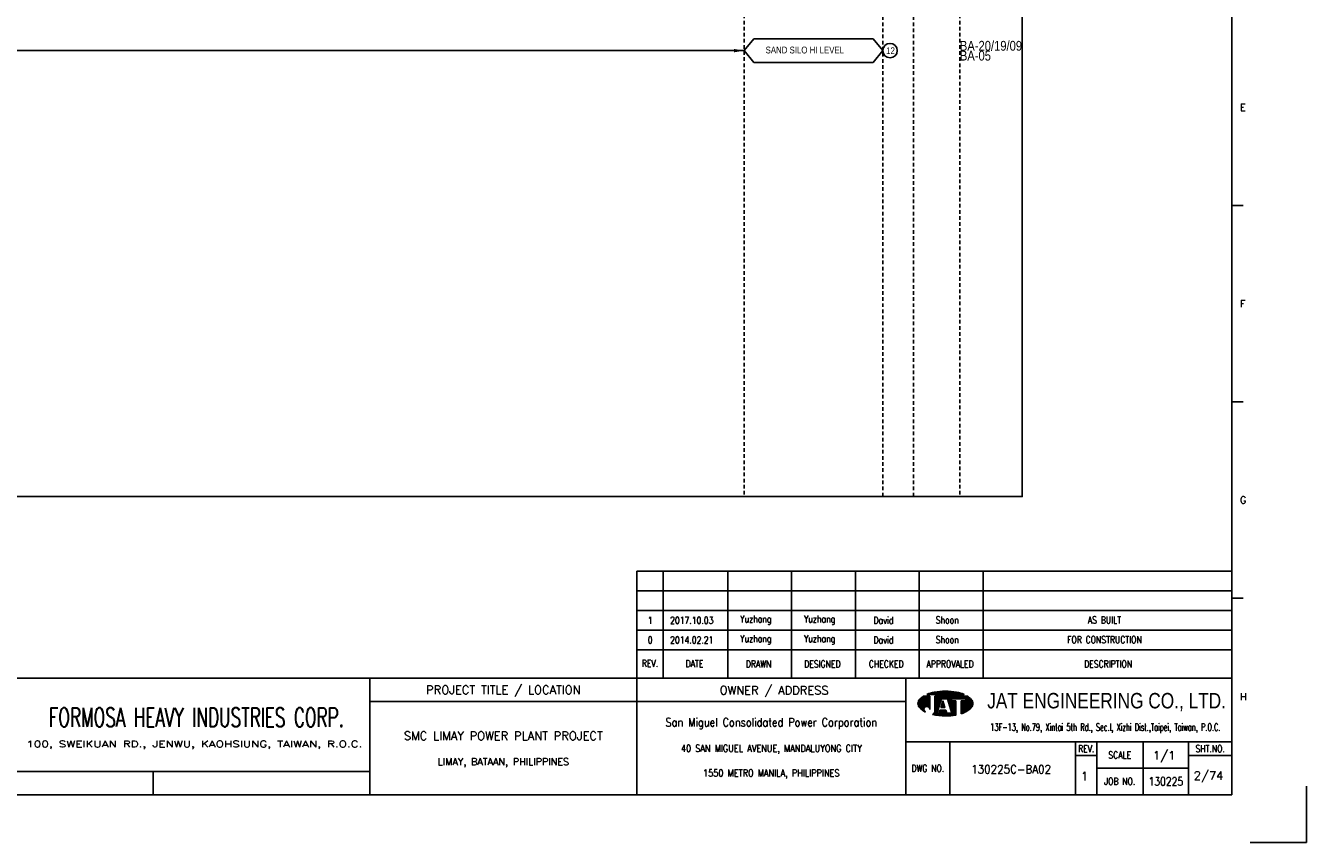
# Model space of a CAD drawing. Extents: x 2375 to 3341, y -39 to 644.
# Tile 2 of 3: x 2817 to 3341, y -39 to 296. Entities that reach past the tile are written whole.
import ezdxf
from ezdxf.enums import TextEntityAlignment as Align

# ---------------------------------------------------------------- set-up
doc = ezdxf.new("R2010")
doc.units = 0
doc.header["$MEASUREMENT"] = 0
doc.linetypes.add('HIDDEN', pattern=[4, 1.5, -1, 1.5])
doc.layers.get('0').update_dxf_attribs({"linetype": 'CONTINUOUS'})
doc.layers.get('DEFPOINTS').update_dxf_attribs({"linetype": 'CONTINUOUS'})
for name, color, linetype in [('B_DIM', 7, 'CONTINUOUS'), ('CON', 4, 'CONTINUOUS'), ('HID', 2, 'HIDDEN'), ('T', 2, 'CONTINUOUS'), ('TEXT', 7, 'CONTINUOUS'), ('圖框CON', 4, 'CONTINUOUS'), ('框線', 6, 'CONTINUOUS')]:
    doc.layers.add(name, color=color, linetype=linetype)
doc.styles.add('AEH', font='simplex', dxfattribs={"width": 0.8, "bigfont": 'ae'})
doc.styles.add('DAYUKP', font='complex', dxfattribs={"bigfont": 'DAYUKP.SHX'})
doc.styles.add('E2', font='simplex.shx', dxfattribs={"height": 2})
doc.styles.add('E3', font='simplex.shx', dxfattribs={"height": 3})
doc.styles.add('ROMANS', font='romans', dxfattribs={"width": 0.8})
doc.styles.add('style3', font='ARIALN.TTF')
doc.styles.add('WMF-Arial0', font='arial.ttf')

# ---------------------------------------------------------------- blocks, each defined once
blk = doc.blocks.new('LEADER')
at = {"layer": 'CON'}
blk.add_solid([(0.85, -0.57), (0.85, -1.57), (3.85, -1.07)], dxfattribs=at)
blk = doc.blocks.new('1880-TITLE_BLK')
at = {"layer": 'TEXT', "color": 2, "linetype": 'Continuous', "style": 'E3'}
for tag, p in [('SCALE', (790.95, 31.17)), ('DWG_NO', (736.41, 26.44)), ('REV', (762.59, 23.97)), ('SHT_NO', (806.74, 23.97))]:
    blk.add_attdef(tag, text='', height=3, dxfattribs=at).set_placement(p, align=Align.MIDDLE)
at = {"layer": 'TEXT', "linetype": 'Continuous', "style": 'E2', "width": 0.6}
for tag, p in [('REV_DATE', (418.65, 19.76)), ('APPR_DATE', (492.93, 19.76))]:
    blk.add_attdef(tag, text='', height=2, dxfattribs=at).set_placement(p, align=Align.MIDDLE_LEFT)
blk = doc.blocks.new('1')
at = {"layer": 'B_DIM'}
for p, q in [((2181.53, 118.11), (1938.08, 118.11)), ((1938.08, 74.29), (1938.08, 118.11)), ((1948.92, 74.29), (1948.92, 118.11)), ((1975.28, 74.29), (1975.28, 118.11)), ((2001.39, 74.29), (2001.39, 118.11)), ((2027.5, 74.29), (2027.5, 118.11)), ((2053.62, 74.29), (2053.62, 118.11)), ((2079.73, 74.29), (2079.73, 118.11)), ((2181.53, 110.07), (1938.08, 110.07)), ((1938.08, 77.93), (1938.08, 104.33)), ((2181.53, 102.03), (1938.08, 102.03)), ((2181.53, 93.99), (1938.08, 93.99)), ((2181.53, 85.95), (1938.08, 85.95))]:
    blk.add_line(p, q, dxfattribs=at)
at = {"layer": 'DEFPOINTS'}
blk.add_lwpolyline([(2189, 7.08), (2211.97, 7.08), (2211.97, 30.05)], dxfattribs=at)
at = {"layer": 'T', "color": 0, "lineweight": -3}
for p, q in [((2057.61, 67.67), (2058.11, 68.18)), ((2057.83, 67.67), (2058.43, 68.27)), ((2058.05, 67.67), (2058.73, 68.35)), ((2058.27, 67.67), (2059.03, 68.43)), ((2058.49, 67.67), (2059.32, 68.49)), ((2058.72, 67.67), (2059.6, 68.55)), ((2058.94, 67.67), (2059.87, 68.6)), ((2059.16, 67.67), (2060.14, 68.65)), ((2059.38, 67.67), (2060.41, 68.7)), ((2059.6, 67.67), (2060.67, 68.74)), ((2059.82, 67.67), (2060.93, 68.77)), ((2060.05, 67.67), (2061.18, 68.81)), ((2060.27, 67.67), (2061.44, 68.84)), ((2060.49, 67.67), (2061.69, 68.87)), ((2060.71, 67.67), (2061.93, 68.89)), ((2060.93, 67.67), (2062.18, 68.91)), ((2061.15, 67.67), (2062.42, 68.93)), ((2061.38, 67.67), (2062.66, 68.95)), ((2061.6, 67.67), (2062.89, 68.97)), ((2061.82, 67.67), (2063.13, 68.98)), ((2062.04, 67.67), (2063.36, 68.99)), ((2062.26, 67.67), (2063.59, 69)), ((2062.48, 67.67), (2063.82, 69)), ((2062.71, 67.67), (2064.04, 69.01)), ((2062.93, 67.67), (2064.27, 69.01)), ((2063.15, 67.67), (2064.49, 69.01)), ((2063.37, 67.67), (2064.71, 69.01)), ((2063.59, 67.67), (2064.92, 69)), ((2063.81, 67.67), (2065.14, 69)), ((2064.04, 67.67), (2065.35, 68.99)), ((2064.26, 67.67), (2065.56, 68.98)), ((2064.48, 67.67), (2065.78, 68.97)), ((2064.7, 67.67), (2065.98, 68.95)), ((2064.92, 67.67), (2066.19, 68.94)), ((2065.14, 67.67), (2066.4, 68.92)), ((2065.37, 67.67), (2066.6, 68.9)), ((2065.59, 67.67), (2066.8, 68.88)), ((2065.81, 67.67), (2067, 68.86)), ((2066.03, 67.67), (2067.2, 68.84)), ((2066.25, 67.67), (2067.4, 68.82)), ((2066.47, 67.67), (2067.6, 68.79)), ((2066.7, 67.67), (2067.79, 68.77)), ((2066.92, 67.67), (2067.98, 68.74)), ((2067.14, 67.67), (2068.18, 68.71)), ((2067.36, 67.67), (2068.37, 68.68)), ((2067.58, 67.67), (2068.56, 68.64)), ((2067.81, 67.67), (2068.75, 68.61)), ((2068.03, 67.67), (2068.93, 68.58)), ((2068.25, 67.67), (2069.12, 68.54)), ((2068.47, 67.67), (2069.3, 68.5)), ((2068.69, 67.67), (2069.48, 68.46)), ((2068.91, 67.67), (2069.66, 68.42)), ((2069.14, 67.67), (2069.84, 68.37)), ((2069.36, 67.67), (2070.01, 68.33)), ((2069.58, 67.67), (2070.19, 68.28)), ((2069.8, 67.67), (2070.36, 68.23)), ((2070.02, 67.67), (2070.53, 68.18)), ((2070.24, 67.67), (2070.7, 68.13)), ((2053.09, 63.82), (2056.14, 66.87)), ((2053.09, 64.04), (2055.92, 66.87)), ((2053.11, 63.62), (2056.36, 66.87)), ((2053.12, 64.29), (2055.7, 66.87)), ((2053.14, 63.43), (2056.58, 66.87)), ((2053.18, 63.25), (2056.8, 66.87)), ((2053.18, 64.57), (2055.47, 66.87)), ((2053.24, 63.08), (2057.03, 66.87)), ((2053.29, 64.91), (2055.25, 66.87)), ((2053.3, 62.92), (2057.25, 66.87)), ((2053.37, 62.77), (2057.47, 66.87)), ((2053.45, 62.63), (2057.69, 66.87)), ((2053.54, 62.5), (2057.91, 66.86)), ((2053.61, 65.45), (2054.47, 66.31)), ((2053.64, 62.37), (2057.91, 66.64)), ((2053.74, 62.25), (2057.91, 66.42)), ((2053.84, 62.14), (2057.91, 66.2)), ((2053.95, 62.02), (2057.91, 65.98)), ((2054.07, 61.91), (2057.91, 65.75)), ((2054.18, 61.8), (2057.91, 65.53)), ((2054.29, 61.7), (2057.91, 65.31)), ((2054.41, 61.59), (2057.91, 65.09)), ((2054.53, 61.49), (2057.91, 64.87)), ((2054.65, 61.39), (2057.91, 64.65)), ((2056.12, 62.63), (2057.91, 64.42)), ((2056.46, 62.75), (2057.91, 64.2)), ((2056.7, 62.77), (2057.91, 63.98)), ((2056.9, 62.75), (2057.91, 63.76)), ((2056.94, 67.67), (2057.09, 67.82)), ((2057.08, 62.71), (2057.91, 63.54)), ((2057.16, 67.67), (2057.44, 67.95)), ((2057.23, 62.64), (2057.91, 63.32)), ((2057.37, 62.56), (2057.91, 63.09)), ((2057.39, 67.67), (2057.78, 68.07)), ((2057.5, 62.46), (2057.91, 62.87)), ((2060.05, 63.24), (2063.68, 66.87)), ((2060.05, 63.46), (2063.46, 66.87)), ((2060.05, 63.68), (2063.23, 66.87)), ((2060.05, 63.9), (2063.01, 66.87)), ((2060.05, 64.13), (2062.79, 66.87)), ((2060.05, 64.35), (2062.57, 66.87)), ((2060.05, 64.57), (2062.35, 66.87)), ((2060.05, 64.79), (2062.13, 66.87)), ((2060.05, 65.01), (2061.9, 66.87)), ((2060.05, 65.23), (2061.68, 66.87)), ((2060.05, 65.46), (2061.46, 66.87)), ((2060.05, 66.12), (2060.79, 66.87)), ((2060.05, 66.34), (2060.57, 66.87)), ((2060.05, 66.56), (2060.35, 66.87)), ((2060.05, 66.79), (2060.13, 66.87)), ((2060.05, 65.68), (2061.24, 66.87)), ((2060.05, 65.9), (2061.02, 66.87)), ((2060.05, 63.02), (2062.67, 65.64)), ((2060.05, 62.8), (2062.57, 65.32)), ((2060.05, 62.57), (2062.47, 64.99)), ((2060.05, 62.35), (2062.36, 64.67)), ((2060.05, 62.13), (2062.26, 64.34)), ((2060.05, 61.91), (2062.16, 64.02)), ((2060.05, 61.69), (2062.05, 63.69)), ((2060.05, 61.46), (2061.95, 63.37)), ((2062.45, 62.32), (2063.71, 63.57)), ((2062.5, 62.58), (2063.65, 63.74)), ((2062.6, 62.91), (2063.6, 63.91)), ((2062.68, 62.32), (2063.76, 63.4)), ((2062.7, 63.23), (2063.55, 64.08)), ((2062.8, 63.56), (2063.49, 64.25)), ((2062.83, 65.8), (2063.9, 66.87)), ((2062.9, 62.32), (2063.81, 63.24)), ((2062.91, 63.88), (2063.44, 64.42)), ((2063.01, 64.2), (2063.39, 64.58)), ((2063.05, 65.8), (2064.12, 66.87)), ((2063.11, 64.53), (2063.33, 64.75)), ((2063.12, 62.32), (2063.87, 63.07)), ((2063.21, 64.85), (2063.28, 64.92)), ((2063.27, 65.8), (2064.34, 66.87)), ((2063.34, 62.32), (2063.92, 62.9)), ((2063.49, 65.8), (2064.56, 66.87)), ((2063.72, 65.8), (2064.79, 66.87)), ((2063.94, 65.8), (2065.01, 66.87)), ((2064.16, 65.8), (2065.23, 66.87)), ((2064.38, 65.8), (2065.45, 66.87)), ((2064.6, 65.8), (2065.67, 66.87)), ((2064.82, 65.8), (2065.89, 66.87)), ((2065.05, 65.8), (2066.12, 66.87)), ((2065.16, 65.69), (2066.34, 66.87)), ((2065.22, 65.53), (2066.56, 66.87)), ((2065.27, 65.36), (2066.78, 66.87)), ((2065.32, 65.19), (2067, 66.87)), ((2065.38, 65.02), (2067.22, 66.87)), ((2065.43, 64.85), (2067.45, 66.87)), ((2065.48, 64.69), (2067.67, 66.87)), ((2065.54, 64.52), (2066.74, 65.71)), ((2065.59, 64.35), (2066.74, 65.49)), ((2065.65, 64.18), (2066.74, 65.27)), ((2065.7, 64.01), (2066.74, 65.05)), ((2065.75, 63.84), (2066.9, 65)), ((2065.81, 63.68), (2067.12, 65)), ((2065.86, 63.51), (2067.35, 65)), ((2065.91, 63.34), (2067.57, 65)), ((2065.97, 63.17), (2067.79, 65)), ((2066.02, 63), (2068.01, 65)), ((2066.07, 62.84), (2068.23, 65)), ((2066.13, 62.67), (2068.46, 65)), ((2066.18, 62.5), (2068.61, 64.93)), ((2066.23, 62.33), (2068.61, 64.71)), ((2066.29, 62.16), (2068.61, 64.48)), ((2066.34, 61.99), (2068.61, 64.26)), ((2066.39, 61.83), (2068.61, 64.04)), ((2066.45, 61.66), (2068.61, 63.82)), ((2066.5, 61.49), (2068.61, 63.6)), ((2066.56, 61.32), (2068.61, 63.38)), ((2066.61, 61.15), (2068.61, 63.15)), ((2066.66, 60.99), (2068.61, 62.93)), ((2066.82, 65.8), (2067.89, 66.87)), ((2067.04, 65.8), (2068.11, 66.87)), ((2067.26, 65.8), (2068.33, 66.87)), ((2067.48, 65.8), (2068.55, 66.87)), ((2067.71, 65.8), (2068.78, 66.87)), ((2067.93, 65.8), (2069, 66.87)), ((2068.15, 65.8), (2069.22, 66.87)), ((2068.37, 65.8), (2069.44, 66.87)), ((2068.59, 65.8), (2069.66, 66.87)), ((2068.81, 65.8), (2069.88, 66.87)), ((2069.04, 65.8), (2070.11, 66.87)), ((2069.26, 65.8), (2070.33, 66.87)), ((2069.48, 65.8), (2070.55, 66.87)), ((2069.7, 65.8), (2070.77, 66.87)), ((2069.92, 65.8), (2070.99, 66.87)), ((2070.14, 65.8), (2071.21, 66.87)), ((2070.37, 65.8), (2071.44, 66.87)), ((2070.47, 67.67), (2070.87, 68.07)), ((2070.59, 65.8), (2071.66, 66.87)), ((2070.69, 67.67), (2071.03, 68.02)), ((2070.75, 63.08), (2074.07, 66.4)), ((2070.75, 62.86), (2074.19, 66.3)), ((2070.75, 62.63), (2074.31, 66.2)), ((2070.75, 62.41), (2074.43, 66.09)), ((2070.75, 62.19), (2074.54, 65.98)), ((2070.75, 61.97), (2074.66, 65.87)), ((2070.75, 61.75), (2074.77, 65.76)), ((2070.75, 61.53), (2074.87, 65.65)), ((2070.75, 61.3), (2074.98, 65.53)), ((2070.75, 61.08), (2075.08, 65.41)), ((2070.75, 60.86), (2075.17, 65.28)), ((2070.75, 60.64), (2075.25, 65.14)), ((2070.75, 63.96), (2071.78, 65)), ((2070.75, 63.74), (2072, 65)), ((2070.75, 63.52), (2072.22, 65)), ((2070.75, 63.3), (2072.45, 65)), ((2070.75, 64.41), (2071.34, 65)), ((2070.75, 64.19), (2071.56, 65)), ((2070.75, 64.85), (2070.89, 65)), ((2070.75, 64.63), (2071.12, 65)), ((2070.75, 60.42), (2075.33, 64.99)), ((2070.75, 60.2), (2075.39, 64.84)), ((2070.75, 59.97), (2075.45, 64.67)), ((2070.75, 59.75), (2075.5, 64.5)), ((2070.81, 65.8), (2071.88, 66.87)), ((2070.91, 67.67), (2071.2, 67.96)), ((2071.03, 65.8), (2072.1, 66.87)), ((2071.07, 59.85), (2075.53, 64.32)), ((2071.13, 67.67), (2071.36, 67.9)), ((2071.25, 65.8), (2072.32, 66.87)), ((2071.35, 67.67), (2071.52, 67.84)), ((2071.42, 59.97), (2075.56, 64.12)), ((2071.47, 65.8), (2072.54, 66.87)), ((2071.57, 67.67), (2071.68, 67.77)), ((2071.7, 65.8), (2072.77, 66.87)), ((2071.78, 60.12), (2075.57, 63.9)), ((2071.8, 67.67), (2071.83, 67.71)), ((2071.92, 65.8), (2072.99, 66.87)), ((2072.14, 65.8), (2073.21, 66.87)), ((2072.17, 60.28), (2075.55, 63.67)), ((2072.36, 65.8), (2073.43, 66.87)), ((2072.58, 65.8), (2073.57, 66.78)), ((2072.59, 60.48), (2075.51, 63.4)), ((2072.62, 65.62), (2073.7, 66.69)), ((2072.62, 65.39), (2073.83, 66.6)), ((2072.62, 65.17), (2073.95, 66.5)), ((2073.08, 60.75), (2075.42, 63.1)), ((2054.78, 61.29), (2055.59, 62.11)), ((2054.9, 61.2), (2055.48, 61.77)), ((2055.03, 61.11), (2055.46, 61.53)), ((2055.16, 61.01), (2055.47, 61.33)), ((2055.3, 60.93), (2055.52, 61.15)), ((2055.43, 60.84), (2055.59, 60.99)), ((2055.57, 60.76), (2055.67, 60.85)), ((2055.71, 60.67), (2055.76, 60.73)), ((2055.85, 60.59), (2055.88, 60.62)), ((2056, 60.52), (2056, 60.52)), ((2056.14, 60.44), (2056.14, 60.44)), ((2057.61, 62.35), (2057.91, 62.65)), ((2057.7, 62.23), (2057.91, 62.43)), ((2057.79, 62.09), (2057.91, 62.21)), ((2057.85, 61.93), (2057.91, 61.99)), ((2057.89, 61.75), (2057.91, 61.76)), ((2057.91, 61.54), (2057.91, 61.55)), ((2059.09, 59.4), (2061.43, 61.74)), ((2059.28, 59.36), (2061.33, 61.42)), ((2059.46, 59.32), (2061.23, 61.09)), ((2059.64, 59.29), (2061.12, 60.77)), ((2059.83, 59.25), (2061.02, 60.44)), ((2059.86, 60.39), (2061.54, 62.07)), ((2059.98, 60.73), (2061.64, 62.39)), ((2060.02, 59.22), (2060.92, 60.12)), ((2060.03, 61), (2061.74, 62.72)), ((2060.05, 61.24), (2060.05, 61.24)), ((2060.21, 59.19), (2060.93, 59.91)), ((2060.4, 59.16), (2061.15, 59.91)), ((2060.59, 59.13), (2061.38, 59.91)), ((2060.78, 59.1), (2061.6, 59.91)), ((2060.98, 59.07), (2063.16, 61.25)), ((2061.17, 59.04), (2063.38, 61.25)), ((2061.37, 59.02), (2063.6, 61.25)), ((2061.57, 59), (2063.82, 61.25)), ((2061.68, 59.99), (2062.94, 61.25)), ((2061.77, 58.97), (2064.04, 61.25)), ((2061.78, 60.32), (2062.71, 61.25)), ((2061.88, 60.64), (2062.49, 61.25)), ((2061.97, 58.95), (2064.27, 61.25)), ((2061.99, 60.96), (2062.27, 61.25)), ((2062.17, 58.94), (2064.45, 61.21)), ((2062.38, 58.92), (2064.51, 61.05)), ((2062.58, 58.9), (2064.56, 60.88)), ((2062.79, 58.89), (2064.61, 60.71)), ((2063, 58.88), (2064.67, 60.54)), ((2063.21, 58.87), (2064.72, 60.37)), ((2063.43, 58.86), (2064.77, 60.2)), ((2063.56, 62.32), (2063.97, 62.73)), ((2063.64, 58.85), (2064.82, 60.03)), ((2063.78, 62.32), (2064.03, 62.56)), ((2063.86, 58.85), (2064.92, 59.91)), ((2064.01, 62.32), (2064.08, 62.39)), ((2064.08, 58.84), (2065.15, 59.91)), ((2064.3, 58.84), (2065.37, 59.91)), ((2064.52, 58.84), (2065.59, 59.91)), ((2064.74, 58.85), (2065.81, 59.91)), ((2064.97, 58.85), (2066.03, 59.91)), ((2065.2, 58.86), (2066.25, 59.91)), ((2065.43, 58.87), (2066.48, 59.91)), ((2065.66, 58.88), (2066.7, 59.91)), ((2065.9, 58.89), (2066.92, 59.91)), ((2066.14, 58.91), (2068.61, 61.38)), ((2066.38, 58.93), (2068.61, 61.16)), ((2066.62, 58.95), (2068.61, 60.94)), ((2066.72, 60.82), (2068.61, 62.71)), ((2066.77, 60.65), (2068.61, 62.49)), ((2066.82, 60.48), (2068.61, 62.27)), ((2066.87, 58.97), (2068.61, 60.72)), ((2066.88, 60.31), (2068.61, 62.05)), ((2066.93, 60.14), (2068.61, 61.82)), ((2066.98, 59.98), (2068.61, 61.6)), ((2067.11, 59), (2068.61, 60.49)), ((2067.37, 59.03), (2068.61, 60.27)), ((2067.62, 59.06), (2068.61, 60.05)), ((2067.88, 59.1), (2068.61, 59.83)), ((2068.14, 59.14), (2068.61, 59.61)), ((2068.4, 59.18), (2068.61, 59.38)), ((2073.74, 61.19), (2075.24, 62.69))]:
    blk.add_line(p, q, dxfattribs=at)
at = {"layer": 'T', "lineweight": -3}
for p, q in [((2057.91, 66.87), (2055.21, 66.87)), ((2056.73, 67.67), (2071.93, 67.67)), ((2057.91, 66.87), (2057.91, 61.52)), ((2073.45, 66.87), (2060.05, 66.87)), ((2060.05, 66.33), (2060.05, 66.87)), ((2060.05, 66.87), (2060.05, 61.23)), ((2061.8, 63.05), (2060.05, 61.24)), ((2060.85, 59.91), (2062.72, 65.8)), ((2063.26, 65), (2062.41, 62.32)), ((2062.72, 65.8), (2065.13, 65.8)), ((2064.1, 62.32), (2063.26, 65)), ((2063.79, 65.8), (2065.13, 65.8)), ((2065.13, 65.8), (2067, 59.91)), ((2066.74, 65.8), (2072.62, 65.8)), ((2066.74, 65), (2066.74, 65.8)), ((2068.61, 65), (2066.74, 65)), ((2068.61, 65), (2068.61, 59.21)), ((2072.62, 65), (2070.75, 65)), ((2070.75, 65), (2070.75, 59.74)), ((2072.62, 65.8), (2072.62, 65)), ((2061.65, 59.91), (2060.85, 59.91)), ((2062.08, 61.25), (2061.65, 59.91)), ((2064.44, 61.25), (2062.08, 61.25)), ((2062.41, 62.32), (2064.1, 62.32)), ((2064.86, 59.91), (2064.44, 61.25)), ((2067, 59.91), (2064.86, 59.91))]:
    blk.add_line(p, q, dxfattribs=at)
for centre, major_axis, start_param, end_param in [((2062.5, 54), (-10.49, 10.49), 5.683021, 5.897183), ((2064.33, 44.23), (-17.52, 17.52), 5.497787, 5.683021), ((2064.33, 44.23), (17.52, 17.52), 0.600164, 0.785398), ((2066.16, 54), (10.49, 10.49), 0.386002, 0.600164), ((2055.58, 63.92), (1.76, 1.76), 1.614811, 2.356194), ((2055.58, 63.92), (-1.76, 1.76), 0.785398, 1.526782), ((2059.72, 60.14), (-5.73, 5.73), 6.088179, 6.3272), ((2068.93, 60.14), (-5.73, 5.73), 4.668374, 4.907395), ((2073.07, 63.92), (-1.76, 1.76), 3.926991, 4.668374), ((2073.07, 63.92), (1.76, 1.76), 4.756403, 5.497787), ((2059.72, 67.71), (5.73, 5.73), 3.097578, 3.478972), ((2056.68, 61.54), (-0.868, 0.868), 3.906164, 8.245601), ((2057.88, 61.28), (1.53, 1.53), 4.470635, 5.546585), ((2064.33, 83.62), (17.52, 17.52), 3.710226, 3.926991), ((2064.33, 83.62), (17.52, 17.52), 3.926991, 4.100643), ((2066.16, 73.85), (-10.49, 10.49), 2.670765, 2.781027), ((2068.93, 67.71), (-5.73, 5.73), 2.781027, 3.185607)]:
    blk.add_ellipse(centre, major_axis=major_axis, ratio=1, start_param=start_param, end_param=end_param, dxfattribs=at)
at = {"layer": '圖框CON'}
for p, q in [((2186.14, 267.8), (2181.53, 267.8)), ((2186.14, 187.4), (2181.53, 187.4)), ((2186.14, 107), (2181.53, 107)), ((2048.1, 48.3), (2181.53, 48.3)), ((2066.14, 48.3), (2066.14, 26.6)), ((2117.55, 48.3), (2117.55, 26.6)), ((2126.28, 48.3), (2126.28, 26.6)), ((2145.25, 26.6), (2145.25, 48.3)), ((2163.72, 26.6), (2163.72, 48.3)), ((2117.55, 42.62), (2126.28, 42.62)), ((2163.72, 42.62), (2181.53, 42.62)), ((2126.28, 37.45), (2163.72, 37.45)), ((1740.17, 36.15), (1740.17, 26.6))]:
    blk.add_line(p, q, dxfattribs=at)
for points in [[(1828.89, 26.6), (1828.89, 74.29)], [(1938.08, 26.6), (1938.08, 74.29)], [(2048.1, 26.6), (2048.1, 74.29)], [(2048.1, 64.75), (1828.89, 64.75)], [(1828.89, 36.15), (1802.67, 36.15), (1651.45, 36.15)]]:
    blk.add_lwpolyline(points, dxfattribs=at)
at = {"layer": '框線'}
for p, q in [((2181.53, 26.6), (2181.53, 669.81)), ((2181.53, 74.29), (1308.62, 74.29)), ((2181.53, 26.6), (1308.62, 26.6))]:
    blk.add_line(p, q, dxfattribs=at)
at = {"style": 'DAYUKP'}
for s, p in [('E', (2184.79, 307.99)), ('F', (2184.79, 227.59)), ('G', (2184.79, 147.19)), ('H', (2184.79, 66.79))]:
    blk.add_text(s, height=2.87, dxfattribs=at).set_placement(p, align=Align.MIDDLE_LEFT)
at = {"style": 'WMF-Arial0', "width": 0.8}
blk.add_text('JAT ENGINEERING CO., LTD.', height=6.3172, dxfattribs=at).set_placement((2130.24, 64.55), align=Align.MIDDLE)
at = {"color": 90, "ltscale": 500, "style": 'ROMANS', "width": 0.65}
blk.add_text('FORMOSA HEAVY INDUSTRIES CORP.', height=7.7366, dxfattribs=at).set_placement((1757.9, 58.28), align=Align.MIDDLE)
at = {"color": 2, "ltscale": 500, "style": 'ROMANS', "width": 0.85}
blk.add_text('San Miguel Consolidated Power Corporation', height=3.4457, dxfattribs=at).set_placement((1993.09, 56.23), align=Align.MIDDLE_CENTER)
at = {"color": 2, "ltscale": 500, "style": 'ROMANS'}
for s, height, p in [('SMC LIMAY POWER PLANT PROJECT', 3.4457, (1883.48, 50.7)), ('LIMAY, BATAAN, PHILIPPINES', 2.8714, (1883.48, 40.08))]:
    blk.add_text(s, height=height, dxfattribs=at).set_placement(p, align=Align.MIDDLE_CENTER)
at = {"color": 4, "ltscale": 500, "style": 'ROMANS', "width": 0.85}
for s, p in [('40 SAN MIGUEL AVENUE, MANDALUYONG CITY', (1993.09, 45.61)), ('1550 METRO MANILA, PHILIPPINES', (1993.09, 35.51))]:
    blk.add_text(s, height=2.8714, dxfattribs=at).set_placement(p, align=Align.MIDDLE_CENTER)
at = {"layer": 'B_DIM', "style": 'AEH', "width": 0.8}
for s, height, p in [('REV.', 2.871, (1943.45, 80.37)), ('DATE', 2.871, (1961.68, 80.21)), ('DRAWN', 2.871, (1987.87, 80.12)), ('DESIGNED', 2.871, (2013.98, 80.12)), ('CHECKED', 2.871, (2040.1, 80.12)), ('APPROVALED', 2.871, (2066.21, 80.12)), ('DESCRIPTION', 2.8714, (2130.87, 80.12))]:
    blk.add_text(s, height=height, dxfattribs=at).set_placement(p, align=Align.MIDDLE)
at = {"layer": 'HID', "ltscale": 500, "style": 'ROMANS'}
for s, p in [('PROJECT TITLE / LOCATION', (1883.48, 69.28)), ('OWNER / ADDRESS', (1994.25, 69.12))]:
    blk.add_text(s, height=3.4457, dxfattribs=at).set_placement(p, align=Align.MIDDLE)
at = {"layer": 'HID', "style": 'ROMANS', "width": 1.216198}
blk.add_text('100, SWEIKUAN RD., JENWU, KAOHSIUNG, TAIWAN, R.O.C.', height=2.5897, dxfattribs=at).set_placement((1688.31, 46.06), (1825.84, 46.06), align=Align.FIT)
at = {"layer": 'HID', "color": 7, "style": 'ROMANS', "width": 0.8}
for s, p in [('REV.', (2121.92, 45.46)), ('SHT.NO.', (2172.62, 45.46)), ('SCALE', (2135.64, 42.87)), ('DWG NO.', (2057.12, 37.45)), ('JOB NO.', (2135.64, 32.03))]:
    blk.add_text(s, height=2.871, dxfattribs=at).set_placement(p, align=Align.MIDDLE)
at = {"layer": 'T', "color": 2, "ltscale": 500, "style": 'ROMANS', "width": 0.65}
blk.add_text('13F-13, No.79, Xintai 5th Rd., Sec.I, Xizhi Dist.,Taipei, Taiwan, P.O.C.', height=2.8714, dxfattribs=at).set_placement((2129.74, 52.81), align=Align.CENTER)

msp = doc.modelspace()

# ---------------------------------------------------------------- linework, layer by layer
at = {"layer": 'CON', "color": 6}
for p, q in [((3111.44, 285.38), (3115.34, 290.2)), ((3164.25, 290.2), (3115.34, 290.2)), ((3168.14, 285.38), (3164.25, 290.2)), ((3111.44, 285.38), (3115.34, 280.56)), ((3168.14, 285.38), (3164.25, 280.56)), ((3115.34, 280.56), (3164.25, 280.56))]:
    msp.add_line(p, q, dxfattribs=at)
at = {"layer": 'CON'}
msp.add_line((2666.24, 285.38), (3111.44, 285.38), dxfattribs=at)
msp.add_lwpolyline([(2511.19, 602.64), (3225.19, 602.64), (3225.19, 102.83), (2511.19, 102.83)], close=True, dxfattribs=at)
msp.add_circle((3171.09, 285.38), 2.95, dxfattribs=at)
at = {"layer": 'HID'}
for p, q in [((3111.44, 602.64), (3111.44, 102.83)), ((3199.64, 602.64), (3199.64, 102.83)), ((3168.14, 601.94), (3168.14, 102.83)), ((3180.74, 601.94), (3180.74, 102.83))]:
    msp.add_line(p, q, dxfattribs=at)

# ---------------------------------------------------------------- block references
msp.add_blockref('1', (1129.43, -45.79))
at = {"layer": 'CON', "xscale": 1.4, "yscale": 1.4, "zscale": 1.4}
msp.add_blockref('LEADER', (3106.05, 286.87), dxfattribs=at)
at = {"layer": 'TEXT', "color": 0}
ref = msp.add_blockref('1880-TITLE_BLK', (2374.78, -39.13), dxfattribs=dict(at, xscale=1.148576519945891, yscale=1.148576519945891, zscale=1.148576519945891))
ref.add_attrib('DWG_NO', '130225C-BA02', dxfattribs={"color": 2, "linetype": 'Continuous', "height": 3.4457, "style": 'E3', "width": 0.9}).set_placement((3220.61, -8.76), align=Align.MIDDLE)
ref.add_attrib('REV', '1', dxfattribs={"color": 2, "linetype": 'Continuous', "height": 3.45, "style": 'E3'}).set_placement((3250.68, -11.6), align=Align.MIDDLE)
ref.add_attrib('SCALE', '1/1', dxfattribs={"color": 2, "linetype": 'Continuous', "height": 3.446, "style": 'E3'}).set_placement((3283.24, -3.34), align=Align.MIDDLE)
ref.add_attrib('SHT_NO', '2/74', dxfattribs={"color": 2, "linetype": 'Continuous', "height": 3.446, "style": 'E3'}).set_placement((3301.39, -11.6), align=Align.MIDDLE)

# ---------------------------------------------------------------- texts
at = {"layer": 'CON', "style": 'style3'}
for s, p in [('BA-20/19/09', (3199.64, 285.35)), ('BA-05', (3199.64, 281.32))]:
    msp.add_text(s, height=4, dxfattribs=at).set_placement(p)
for s, p in [('SAND SILO HI LEVEL', (3120.19, 283.39)), ('12', (3169.49, 283.1))]:
    msp.add_text(s, height=2.8, dxfattribs=at).set_placement(p, align=Align.BOTTOM_LEFT)
at = {"layer": 'T', "style": 'AEH', "width": 0.8}
for s, height, p in [('1', 2.87, (3072.97, 52.18)), ('2017.10.03', 2.871, (3089.98, 52.22)), ('Yuzhang', 2.871, (3116.17, 52.3)), ('Yuzhang', 2.871, (3142.28, 52.3)), ('David', 2.871, (3168.4, 52.3)), ('Shoon', 2.871, (3194.51, 52.3)), ('AS BUILT', 2.871, (3258.78, 52.3)), ('0', 2.87, (3072.97, 44.14)), ('2014.02.21', 2.871, (3089.98, 44.18)), ('Yuzhang', 2.871, (3116.17, 44.26)), ('Yuzhang', 2.871, (3142.28, 44.26)), ('David', 2.871, (3168.4, 44.26)), ('Shoon', 2.871, (3194.51, 44.26)), ('FOR CONSTRUCTION', 2.8714, (3258.78, 44.26))]:
    msp.add_text(s, height=height, dxfattribs=at).set_placement(p, align=Align.MIDDLE)
at = {"layer": 'TEXT', "color": 2, "style": 'E3', "width": 0.8}
msp.add_text('130225', height=3.446, dxfattribs=at).set_placement((3283.91, -13.76), align=Align.MIDDLE_CENTER)

doc.saveas('drawing.dxf')
